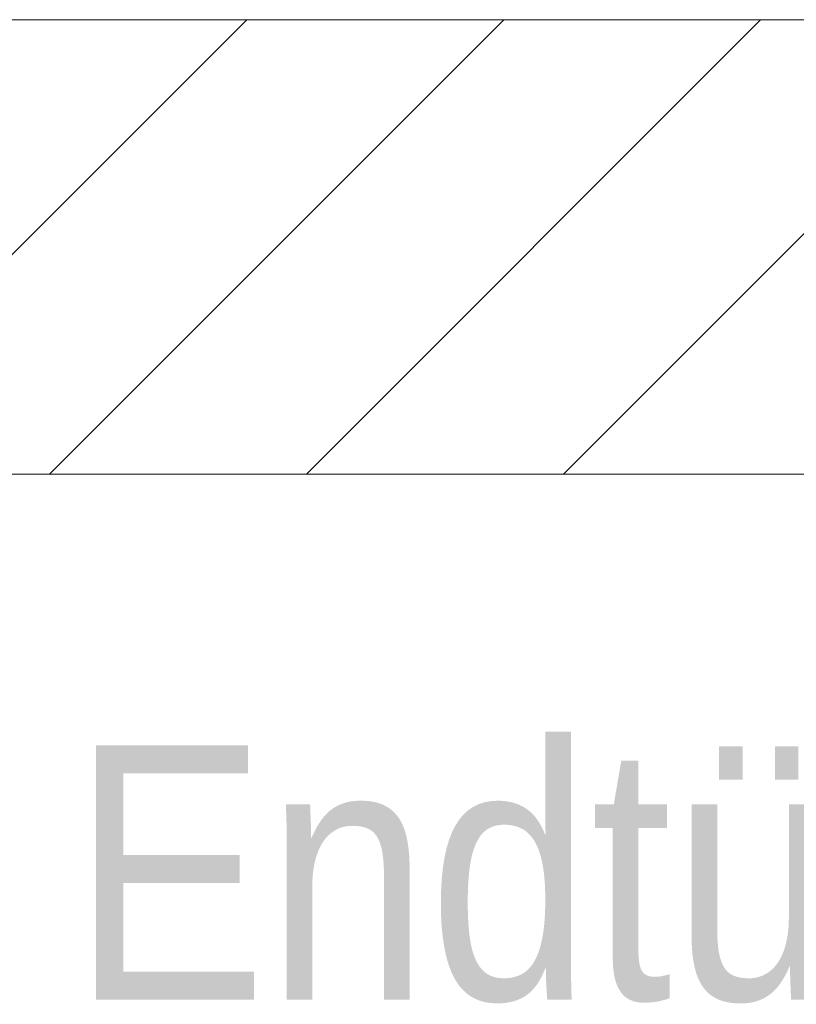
# Model space of a CAD drawing. Extents: x -420 to 300, y 62 to 1162.
# Tile 86 of 130: x 163.21 to 167.48, y 720.09 to 725.5. Entities that reach past the tile are written whole.
import ezdxf
from ezdxf.lldxf.tags import DXFTag

# ---------------------------------------------------------------- set-up
doc = ezdxf.new("R2010")
doc.units = 0
doc.layers.get('0').update_dxf_attribs({"lineweight": 35})
doc.layers.add('E_Detail_Beschriftung', color=7, linetype='Continuous', lineweight=13, true_color=0x009900)
doc.layers.add('E_Detail_Wandschraffur', color=7, linetype='Continuous', lineweight=5, true_color=0xc0c0c0)
doc.layers.add('E_Detail_Linie_Text_Bem', color=7, linetype='Continuous', lineweight=13)
doc.styles.get("Standard").update_dxf_attribs({"font": 'ARIALN.TTF'})
tags = doc.linetypes.add('fein_strichliert', pattern=[4, 1, -2, 1]).pattern_tags.tags
tags[8:9] = [DXFTag(74, 4), DXFTag(75, 0), DXFTag(340, '0'), DXFTag(46, 0.0), DXFTag(50, 0.0), DXFTag(44, 0.0), DXFTag(45, 0.0)]
tags[6:7] = [DXFTag(74, 4), DXFTag(75, 0), DXFTag(340, '0'), DXFTag(46, 0.0), DXFTag(50, 0.0), DXFTag(44, 0.0), DXFTag(45, 0.0)]
tags[4:5] = [DXFTag(74, 4), DXFTag(75, 0), DXFTag(340, '0'), DXFTag(46, 0.0), DXFTag(50, 0.0), DXFTag(44, 0.0), DXFTag(45, 0.0)]

# ---------------------------------------------------------------- blocks, each defined once
blk = doc.blocks.new('Referenz-A06G9FCZ8I')
at = {"layer": 'E_Detail_Linie_Text_Bem', "linetype": 'Continuous', "ltscale": 0.13}
for p, q in [((171.9274, 725.5049), (120.6003, 725.5049)), ((120.6003, 723.0049), (169.4274, 723.0049)), ((130.9927, 723.0049), (171.9274, 723.0049))]:
    blk.add_line(p, q, dxfattribs=at)
at = {"layer": 'E_Detail_Wandschraffur', "linetype": 'ByBlock', "ltscale": 0.13}
for p, q in [((161.9596, 723.0049), (164.4596, 725.5049)), ((164.788, 723.0049), (167.288, 725.5049))]:
    blk.add_line(p, q, dxfattribs=at)
at = {"layer": 'E_Detail_Wandschraffur', "linetype": 'fein_strichliert', "ltscale": 0.13}
for p, q in [((163.3738, 723.0049), (165.8738, 725.5049)), ((166.2022, 723.0049), (168.7022, 725.5049))]:
    blk.add_line(p, q, dxfattribs=at)
at = {"layer": 'E_Detail_Beschriftung', "linetype": 'Continuous', "ltscale": 0.13, "insert": (163.4987, 721.5137), "char_height": 1.4, "attachment_point": 1}
blk.add_mtext('{\\fArial Narrow;Endtülle}', dxfattribs=at)

msp = doc.modelspace()

# ---------------------------------------------------------------- block references
at = {"color": 8, "lineweight": 25, "ltscale": 0.25, "true_color": 0x808080}
msp.add_blockref('Referenz-A06G9FCZ8I', (0, 0), dxfattribs=at)

doc.saveas('drawing.dxf')
